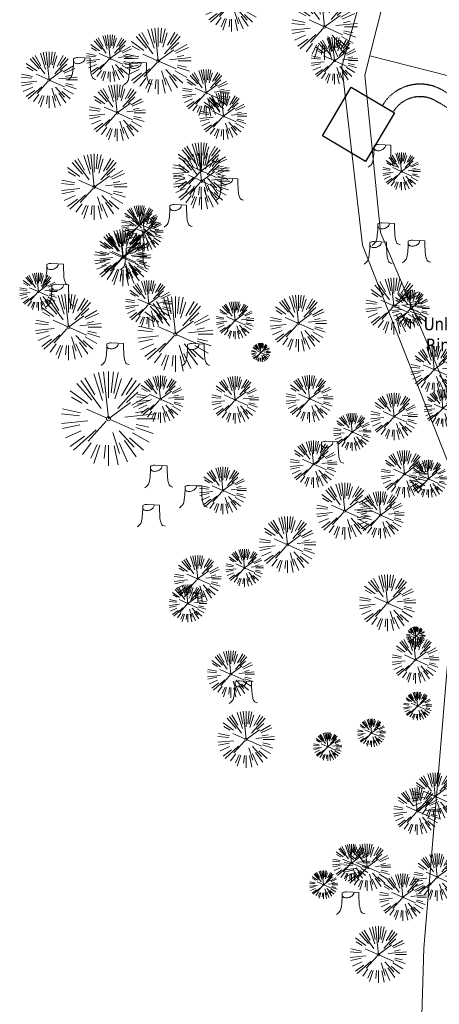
# Model space of a CAD drawing. Header units: feet. Extents: x 1134296 to 1140710, y 647902 to 649877.
# Tile 6 of 42: x 1134350 to 1134483, y 648396 to 648709. Entities that reach past the tile are written whole.
import ezdxf
from ezdxf import colors
from ezdxf.entities.mleader import LeaderData, LeaderLine
from ezdxf.lldxf.tags import DXFTag
from ezdxf.math import Vec2, Vec3

# ---------------------------------------------------------------- set-up
doc = ezdxf.new("R2010")
doc.units = ezdxf.units.FT
doc.header["$MEASUREMENT"] = 0
doc.linetypes.add('RAD', pattern=[0.13, 0.08, -0.05])
for name, color, linetype in [('C-CAMPSITE-PADS', 6, 'Continuous'), ('C-SWLK-GRVL', 5, 'RAD'), ('G-XREF', 7, 'Continuous')]:
    doc.layers.add(name, color=color, linetype=linetype)
for name, color, linetype, lineweight in [('V-ANNO-TEXT', 8, 'Continuous', 13), ('V-SITE-VEGE', 8, 'Continuous', 18), ('V-UTIL-POWR-LINE-UNDR', 8, 'EXIST_PROP POWER UNDERGROUND LINE 1', 15)]:
    doc.layers.add(name, color=color, linetype=linetype, lineweight=lineweight)
doc.styles.add('SEI-Dim & Leader', font='tahoma.ttf')
doc.styles.get("Standard").update_dxf_attribs({"font": 'arial.ttf'})
tags = doc.linetypes.add('EXIST_PROP POWER UNDERGROUND LINE 1', pattern='A,1.5,-0.2,["P-UG",Standard,S=0.08,R=0,X=-0.1,Y=-0.04],-0.3', length=2).pattern_tags.tags
tags[6] = DXFTag(74, 10)

# ---------------------------------------------------------------- blocks, each defined once
blk = doc.blocks.new('V-SITE-VEGE-Coniferious Tree 2')
at = {"color": 0, "linetype": 'ByBlock'}
for p, q in [((-0.146, 0.253), (-0.25, 0.433)), ((-0.063, 0.193), (-0.155, 0.476)), ((-0.057, 0.27), (-0.104, 0.489)), ((0, 0.003), (-0.052, 0.497)), ((0, 0.222), (0, 0.5)), ((0.029, 0.275), (0.052, 0.497)), ((0.057, 0.269), (0.104, 0.489)), ((0.069, 0.211), (0.138, 0.426)), ((0.139, 0.241), (0.25, 0.433)), ((-0.176, 0.195), (-0.335, 0.372)), ((-0.079, 0.109), (-0.294, 0.405)), ((0.098, 0.109), (0.335, 0.372)), ((0.187, 0.257), (0.294, 0.405)), ((-0.22, 0.16), (-0.405, 0.294)), ((-0.284, 0.164), (-0.393, 0.227)), ((0.192, 0.173), (0.312, 0.281)), ((0.249, 0.144), (0.433, 0.25)), ((-0.001, -0.001), (0.235, 0.171)), ((0.266, 0.118), (0.457, 0.203)), ((-0.306, 0.032), (-0.497, 0.052)), ((-0.296, 0.063), (-0.489, 0.104)), ((-0.02, 0.009), (-0.232, 0.103)), ((0.173, 0.018), (0.497, 0.052)), ((0.287, 0.061), (0.388, 0.083)), ((0.302, 0), (0.5, 0)), ((-0.218, -0.023), (-0.497, -0.052)), ((-0.302, -0.064), (-0.489, -0.104)), ((-0.023, -0.026), (-0.214, -0.237)), ((0.018, -0.008), (0.272, -0.121)), ((0.289, -0.094), (0.476, -0.155)), ((0.294, -0.062), (0.427, -0.091)), ((-0.288, -0.128), (-0.457, -0.203)), ((-0.255, -0.185), (-0.405, -0.294)), ((-0.132, -0.119), (-0.372, -0.335)), ((0.048, -0.147), (0.119, -0.367)), ((0.114, -0.127), (0.272, -0.302)), ((0.225, -0.203), (0.372, -0.335)), ((0.256, -0.148), (0.433, -0.25)), ((-0.184, -0.254), (-0.277, -0.381)), ((-0.121, -0.273), (-0.186, -0.417)), ((-0.091, -0.28), (-0.155, -0.476)), ((-0.03, -0.282), (-0.044, -0.422)), ((0, -0.282), (0, -0.5)), ((0.061, -0.287), (0.104, -0.489)), ((0.113, -0.254), (0.203, -0.457)), ((0.169, -0.232), (0.294, -0.405))]:
    blk.add_line(p, q, dxfattribs=at)
blk.add_circle((0, 0), 0.0208)
blk = doc.blocks.new('V-SITE-VEGE-Stump')
for points in [[(-0.1229, -0.0143, 0.052613), (-0.0986, 0.0077, 0.106195), (-0.0905, 0.0219, 0.044862), (-0.0837, 0.0527, 0.020074), (-0.0776, 0.1229, 0.011675), (-0.0773, 0.1364, 0.007866), (-0.0776, 0.1565)], [(-0.0776, 0.1565, -0.027668), (-0.0534, 0.1634, -0.067978), (-0.0432, 0.1643), (0.0086, 0.1616), (0.054, 0.1591)], [(0.0151, 0.1613, -0.082864), (0.0081, 0.142, -0.111324), (-0.0021, 0.1306, -0.039313), (-0.0159, 0.1223, -0.049197), (-0.028, 0.1177, -0.066002), (-0.0447, 0.1155, -0.070187), (-0.0604, 0.1177, -0.114859), (-0.0685, 0.1223, -0.075938), (-0.0773, 0.1332)], [(0.054, 0.1591, 0.004334), (0.0538, 0.1369, 0.008344), (0.054, 0.1254), (0.0561, 0.0762, 0.046252), (0.0624, 0.0317, 0.069625), (0.0733, 0.0038, 0.149725), (0.0794, -0.002, 0.058523), (0.0992, -0.0091)]]:
    blk.add_lwpolyline(points, format="xyb")
blk = doc.blocks.new('_Open90')
at = {"color": 0, "linetype": 'ByBlock', "lineweight": -2}
for p, q in [((0, 0), (-1, 0)), ((-0.5, 0.5), (0, 0)), ((0, 0), (-0.5, -0.5))]:
    blk.add_line(p, q, dxfattribs=at)
blk = doc.blocks.new('C_PBASE-PACTOLA_02403811')
at = {"layer": 'C-CAMPSITE-PADS'}
blk.add_lwpolyline([(1134469.09, 648679.57), (1134459.88, 648664.11), (1134446.13, 648672.29), (1134455.34, 648687.76)], close=True, dxfattribs=at)
at = {"layer": 'C-SWLK-GRVL', "flags": 128}
for points in [[(1134492.12, 648682.15), (1134484.41, 648686.74, 0.414214), (1134465.22, 648681.88)], [(1134490.07, 648678.72), (1134482.36, 648683.31, 0.414214), (1134468.66, 648679.83)]]:
    blk.add_lwpolyline(points, format="xyb", dxfattribs=at)
blk = doc.blocks.new('C_XBASE-PACTOLA_02403811')
at = {"layer": 'V-UTIL-POWR-LINE-UNDR', "flags": 128}
for points in [[(1134480.13, 648231.49), (1134495, 648496.17), (1134496.35, 648566.44), (1134464.63, 648641.53), (1134459.68, 648691.6), (1134473.79, 648747.28), (1134487.67, 648772.88), (1134492.62, 648802.57), (1134496.09, 648841.02), (1134500.8, 648860.32), (1134494.59, 648928.38), (1134495.61, 649027.12), (1134495.96, 649106.74), (1134599.22, 649131.5), (1134637.55, 649168.54), (1134656.34, 649214.88), (1134694.64, 649279.09), (1134746.48, 649319.73), (1134803.11, 649342.85), (1134848.62, 649349.48), (1134877.8, 649337.9), (1134908.97, 649315.13), (1134965.72, 649315.53), (1135021.66, 649297.83), (1135074.57, 649267.3), (1135109.81, 649210.95), (1135119.86, 649164.36), (1135144.6, 649102.15)], [(1134473.06, 648231.49), (1134478.46, 648413.9), (1134486.34, 648507.97), (1134488, 648563.71), (1134458.97, 648637.48), (1134452.33, 648694.36), (1134469.76, 648757.01), (1134484.27, 648785.6), (1134490.08, 648837.1), (1134491.32, 648874.4), (1134488.84, 648928), (1134492.85, 649108.17)], [(1134511.82, 648684.87), (1134461.22, 648697.7)]]:
    blk.add_lwpolyline(points, dxfattribs=at)
at = {"layer": 'V-SITE-VEGE'}
for name, p, xscale, yscale, zscale in [('V-SITE-VEGE-Coniferious Tree 2', (1134417.25, 648714.48), 17.99978256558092, 17.99978256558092, 17.99978256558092), ('V-SITE-VEGE-Coniferious Tree 2', (1134446.84, 648706.95), 20.99974632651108, 20.99974632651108, 20.99974632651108), ('V-SITE-VEGE-Coniferious Tree 2', (1134393.87, 648696.07), 20.99974632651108, 20.99974632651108, 20.99974632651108), ('V-SITE-VEGE-Coniferious Tree 2', (1134378.53, 648696.89), 14.99981880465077, 14.99981880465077, 14.99981880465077), ('V-SITE-VEGE-Coniferious Tree 2', (1134449.98, 648696.18), 14.99981880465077, 14.99981880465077, 14.99981880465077), ('V-SITE-VEGE-Coniferious Tree 2', (1134359.15, 648690.03), 17.99978256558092, 17.99978256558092, 17.99978256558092), ('V-SITE-VEGE-Stump', (1134370.03, 648690.56), 40.31522404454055, 40.31522404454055, 40.31522404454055), ('V-SITE-VEGE-Stump', (1134387.93, 648689.03), 40.31522404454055, 40.31522404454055, 40.31522404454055), ('V-SITE-VEGE-Coniferious Tree 2', (1134409.1, 648685.91), 14.99981880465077, 14.99981880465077, 14.99981880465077), ('V-SITE-VEGE-Coniferious Tree 2', (1134380.81, 648679.58), 17.99978256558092, 17.99978256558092, 17.99978256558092), ('V-SITE-VEGE-Coniferious Tree 2', (1134414.62, 648678.54), 14.99981880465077, 14.99981880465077, 14.99981880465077), ('V-SITE-VEGE-Coniferious Tree 2', (1134407.52, 648661.14), 17.99978256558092, 17.99978256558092, 17.99978256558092), ('V-SITE-VEGE-Stump', (1134465.72, 648662.84), 40.31522404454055, 40.31522404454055, 40.31522404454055), ('V-SITE-VEGE-Coniferious Tree 2', (1134373.5, 648656), 20.99974632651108, 20.99974632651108, 20.99974632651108), ('V-SITE-VEGE-Coniferious Tree 2', (1134407.68, 648657.85), 17.99978256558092, 17.99978256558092, 17.99978256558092), ('V-SITE-VEGE-Stump', (1134417.05, 648652.17), 40.31522404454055, 40.31522404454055, 40.31522404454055), ('V-SITE-VEGE-Stump', (1134417.06, 648652.15), 40.31522404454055, 40.31522404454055, 40.31522404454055), ('V-SITE-VEGE-Stump', (1134400.71, 648643.79), 40.31522404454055, 40.31522404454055, 40.31522404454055), ('V-SITE-VEGE-Coniferious Tree 2', (1134382.56, 648633.48), 17.99978256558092, 17.99978256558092, 17.99978256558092), ('V-SITE-VEGE-Stump', (1134466.93, 648638.01), 40.31522404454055, 40.31522404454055, 40.31522404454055), ('V-SITE-VEGE-Coniferious Tree 2', (1134382.71, 648633.91), 14.99981880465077, 14.99981880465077, 14.99981880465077), ('V-SITE-VEGE-Stump', (1134386.77, 648630.23), 40.31522404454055, 40.31522404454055, 40.31522404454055), ('V-SITE-VEGE-Stump', (1134464.38, 648632.05), 40.31522404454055, 40.31522404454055, 40.31522404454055), ('V-SITE-VEGE-Stump', (1134476.6, 648632.49), 40.31522404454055, 40.31522404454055, 40.31522404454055), ('V-SITE-VEGE-Stump', (1134361.53, 648625.08), 40.31522404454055, 40.31522404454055, 40.31522404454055), ('V-SITE-VEGE-Coniferious Tree 2', (1134468.92, 648618.12), 17.99978256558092, 17.99978256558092, 17.99978256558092), ('V-SITE-VEGE-Stump', (1134363.17, 648618.46), 40.31522404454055, 40.31522404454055, 40.31522404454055), ('V-SITE-VEGE-Coniferious Tree 2', (1134390.91, 648618.8), 14.99981880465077, 14.99981880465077, 14.99981880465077), ('V-SITE-VEGE-Coniferious Tree 2', (1134365.28, 648611.45), 20.99974632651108, 20.99974632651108, 20.99974632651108), ('V-SITE-VEGE-Coniferious Tree 2', (1134438.49, 648612.63), 17.99978256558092, 17.99978256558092, 17.99978256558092), ('V-SITE-VEGE-Stump', (1134380.66, 648599.84), 40.31522404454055, 40.31522404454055, 40.31522404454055), ('V-SITE-VEGE-Stump', (1134406.35, 648599.61), 40.31522404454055, 40.31522404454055, 40.31522404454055), ('V-SITE-VEGE-Coniferious Tree 2', (1134481.76, 648597.93), 14.99981880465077, 14.99981880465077, 14.99981880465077), ('V-SITE-VEGE-Coniferious Tree 2', (1134378.03, 648582.29), 29.99963760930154, 29.99963760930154, 29.99963760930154), ('V-SITE-VEGE-Coniferious Tree 2', (1134394.57, 648588.52), 14.99981880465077, 14.99981880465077, 14.99981880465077), ('V-SITE-VEGE-Coniferious Tree 2', (1134418.36, 648588.3), 14.99981880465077, 14.99981880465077, 14.99981880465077), ('V-SITE-VEGE-Coniferious Tree 2', (1134442.07, 648588.61), 14.99981880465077, 14.99981880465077, 14.99981880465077), ('V-SITE-VEGE-Coniferious Tree 2', (1134468.98, 648582.99), 14.99981880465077, 14.99981880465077, 14.99981880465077), ('V-SITE-VEGE-Coniferious Tree 2', (1134443.34, 648567.83), 14.99981880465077, 14.99981880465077, 14.99981880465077), ('V-SITE-VEGE-Stump', (1134449, 648568.49), 40.31522404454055, 40.31522404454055, 40.31522404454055), ('V-SITE-VEGE-Coniferious Tree 2', (1134472.3, 648564.71), 14.99981880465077, 14.99981880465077, 14.99981880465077), ('V-SITE-VEGE-Stump', (1134394.57, 648560.89), 40.31522404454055, 40.31522404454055, 40.31522404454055), ('V-SITE-VEGE-Coniferious Tree 2', (1134414.5, 648559.45), 14.99981880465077, 14.99981880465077, 14.99981880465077), ('V-SITE-VEGE-Stump', (1134405.54, 648554.48), 40.31522404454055, 40.31522404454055, 40.31522404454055), ('V-SITE-VEGE-Coniferious Tree 2', (1134453.26, 648552.91), 17.99978256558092, 17.99978256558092, 17.99978256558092), ('V-SITE-VEGE-Coniferious Tree 2', (1134464.69, 648551.65), 14.99981880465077, 14.99981880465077, 14.99981880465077), ('V-SITE-VEGE-Stump', (1134392.09, 648548.43), 40.31522404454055, 40.31522404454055, 40.31522404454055), ('V-SITE-VEGE-Coniferious Tree 2', (1134435.02, 648542.23), 17.99978256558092, 17.99978256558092, 17.99978256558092), ('V-SITE-VEGE-Coniferious Tree 2', (1134406.45, 648531.34), 14.99981880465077, 14.99981880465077, 14.99981880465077), ('V-SITE-VEGE-Coniferious Tree 2', (1134466.89, 648523.7), 17.99978256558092, 17.99978256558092, 17.99978256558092), ('V-SITE-VEGE-Coniferious Tree 2', (1134475.79, 648505.62), 14.99981880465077, 14.99981880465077, 14.99981880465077), ('V-SITE-VEGE-Coniferious Tree 2', (1134417.02, 648501.01), 14.99981880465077, 14.99981880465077, 14.99981880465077), ('V-SITE-VEGE-Stump', (1134421.45, 648492.33), 40.31522404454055, 40.31522404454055, 40.31522404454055), ('V-SITE-VEGE-Coniferious Tree 2', (1134476.46, 648490.89), 8.999891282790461, 8.999891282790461, 8.999891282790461), ('V-SITE-VEGE-Coniferious Tree 2', (1134421.85, 648480.3), 17.99978256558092, 17.99978256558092, 17.99978256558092), ('V-SITE-VEGE-Coniferious Tree 2', (1134461.78, 648482.38), 8.999891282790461, 8.999891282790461, 8.999891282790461), ('V-SITE-VEGE-Coniferious Tree 2', (1134447.83, 648477.97), 8.999891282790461, 8.999891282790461, 8.999891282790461), ('V-SITE-VEGE-Coniferious Tree 2', (1134482.05, 648462.19), 14.99981880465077, 14.99981880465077, 14.99981880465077), ('V-SITE-VEGE-Coniferious Tree 2', (1134476.32, 648457.46), 14.99981880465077, 14.99981880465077, 14.99981880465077), ('V-SITE-VEGE-Coniferious Tree 2', (1134460.42, 648439.62), 14.99981880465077, 14.99981880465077, 14.99981880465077), ('V-SITE-VEGE-Coniferious Tree 2', (1134482.69, 648436.5), 14.99981880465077, 14.99981880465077, 14.99981880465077), ('V-SITE-VEGE-Coniferious Tree 2', (1134446.52, 648434.06), 8.999891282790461, 8.999891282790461, 8.999891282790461), ('V-SITE-VEGE-Coniferious Tree 2', (1134471.75, 648430.1), 14.99981880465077, 14.99981880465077, 14.99981880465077), ('V-SITE-VEGE-Stump', (1134455.61, 648425.21), 40.31522404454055, 40.31522404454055, 40.31522404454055), ('V-SITE-VEGE-Coniferious Tree 2', (1134463.96, 648411.84), 17.99978256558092, 17.99978256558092, 17.99978256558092)]:
    blk.add_blockref(name, p, dxfattribs=dict(at, xscale=xscale, yscale=yscale, zscale=zscale))
at = {"layer": 'V-SITE-VEGE', "rotation": 8.537736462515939e-07}
for p, xscale, yscale, zscale in [((1134471.34, 648660.94), 11.99985504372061, 11.99985504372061, 11.99985504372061), ((1134388.13, 648644.14), 11.99985504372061, 11.99985504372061, 11.99985504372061), ((1134389.45, 648641.58), 11.99985504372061, 11.99985504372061, 11.99985504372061), ((1134355.73, 648622.71), 11.99985504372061, 11.99985504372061, 11.99985504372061), ((1134399.35, 648609.18), 23.99971008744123, 23.99971008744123, 23.99971008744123), ((1134474.25, 648617.3), 11.99985504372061, 11.99985504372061, 11.99985504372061), ((1134418.35, 648613.55), 11.99985504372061, 11.99985504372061, 11.99985504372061), ((1134426.59, 648603.34), 5.999927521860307, 5.999927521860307, 5.999927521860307), ((1134484.52, 648585.69), 11.99985504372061, 11.99985504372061, 11.99985504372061), ((1134455.65, 648578.07), 11.99985504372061, 11.99985504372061, 11.99985504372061), ((1134479.89, 648563.19), 11.99985504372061, 11.99985504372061, 11.99985504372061), ((1134421.36, 648534.85), 11.99985504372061, 11.99985504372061, 11.99985504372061), ((1134403.31, 648523.53), 11.99985504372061, 11.99985504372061, 11.99985504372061), ((1134475.91, 648513.14), 5.999927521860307, 5.999927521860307, 5.999927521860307), ((1134455.38, 648440.99), 11.99985504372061, 11.99985504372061, 11.99985504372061)]:
    blk.add_blockref('V-SITE-VEGE-Coniferious Tree 2', p, dxfattribs=dict(at, xscale=xscale, yscale=yscale, zscale=zscale))
at = {"layer": 'V-ANNO-TEXT'}
ml = blk.add_multileader_mtext('Standard', dxfattribs=at)
ml.set_content('Unknown Utily\\PRim - 4662.75', color=256, style='SEI-Dim & Leader')
ml.set_leader_properties(color=256, linetype='ByLayer', lineweight=-1)
ml.set_arrow_properties(name='OPEN90')
ml.build(insert=Vec2(0, 0))
ml.multileader.update_dxf_attribs({"text_left_attachment_type": 2, "text_right_attachment_type": 2, "dogleg_length": 0.1, "arrow_head_size": 3.2, "scale": 40})
ctx = ml.context
ctx.base_point, ctx.scale, ctx.arrow_head_size, ctx.plane_origin = Vec3(1134475.87, 648608.93), 40, 3.2, Vec3(1134529.48, 648634.72)
ctx.left_attachment, ctx.right_attachment, ctx.text_align_type = 2, 2, 2
notes = []
notes.append((ctx, [(0, (1, 1, 0), (1134518.54, 648608.93), (-1, 0), 4, [(0, [(1134528.53, 648632.36)], 0, [])])]))
ctx.mtext.insert, ctx.mtext.alignment, ctx.mtext.flow_direction = Vec3(1134512.54, 648614.43), 3, 5
for ctx, leaders in notes:
    for number, flags, end, landing, length, lines in leaders:
        leader = LeaderData()
        leader.index, (leader.has_last_leader_line, leader.has_dogleg_vector, leader.attachment_direction) = number, flags
        leader.last_leader_point, leader.dogleg_vector, leader.dogleg_length = Vec3(end), Vec3(landing), length
        for number, points, colour, breaks in lines:
            line = LeaderLine()
            line.index, line.vertices, line.color, line.breaks = number, Vec3.list(points), colors.encode_raw_color(colour), breaks
            leader.lines.append(line)
        ctx.leaders.append(leader)

msp = doc.modelspace()

# ---------------------------------------------------------------- block references
at = {"layer": 'G-XREF'}
msp.add_blockref('C_XBASE-PACTOLA_02403811', (0, 0), dxfattribs=at)

# ---------------------------------------------------------------- next in the draw order: block references
msp.add_blockref('C_PBASE-PACTOLA_02403811', (0, 0), dxfattribs=at)

doc.saveas('drawing.dxf')
